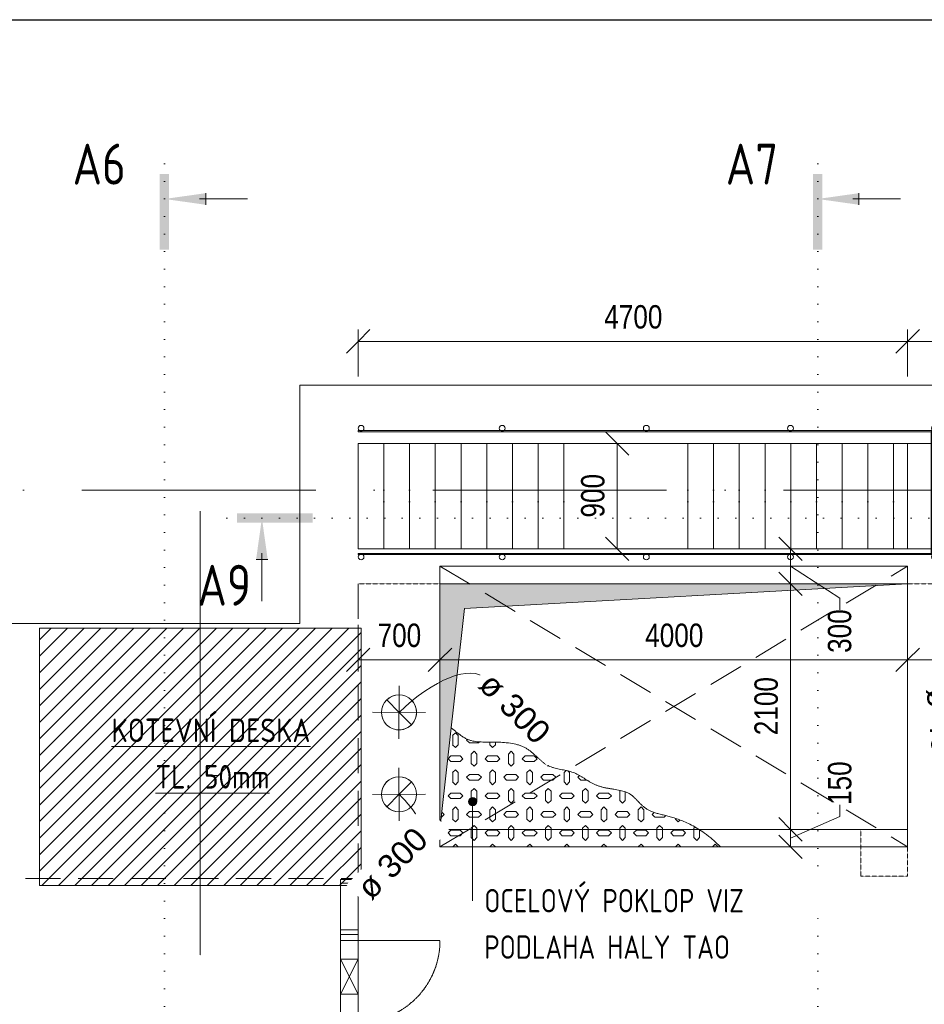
# Model space of a CAD drawing. Header units: millimetres. Extents: x 75701 to 402820, y 135 to 33652.
# Tile 22 of 52: x 139370 to 147107, y 24094 to 32514. Entities that reach past the tile are written whole.
import ezdxf

# ---------------------------------------------------------------- set-up
doc = ezdxf.new("R2010")
doc.units = ezdxf.units.MM
for name, pattern in [('A_CARA_07', [7, 5, -2]), ('A_CARA_15', [7.6, 5, -1.3, 0, -1.3]), ('B_CARA_03', [3, 2, -1]), ('Tečkovaná 1_5mm', [150, 0, -150]), ('Čerch_ se dvěma tečkami 3mm', [600, 300, -100, 0, -100, 0, -100]), ('Čerchovaná 20mm', [3000, 2000, -500, 0, -500]), ('Čárkovaná 3mm_mezera 1_5', [450, 300, -150])]:
    doc.linetypes.add(name, pattern=pattern)
for name, color, linetype, lineweight in [('CA_KOTY', 3, 'Continuous', 9), ('CA_KOTY-100', 3, 'Continuous', 9), ('CA_NEVHRA', 3, 'A_CARA_07', 9), ('CA_OKNA25', 7, 'Continuous', 13), ('CA_OSY', 5, 'A_CARA_15', 9), ('CA_POHHRA18', 9, 'Continuous', 9), ('CA_POHHRA25', 7, 'Continuous', 13), ('CA_PSVBUB', 3, 'Continuous', 9), ('CA_REZYZNACKY', 1, 'Continuous', 9), ('CA_TEXT25', 7, 'Continuous', 9), ('CA_ZAKLADY25', 7, 'Continuous', 13), ('CA_ZARIZPRED', 8, 'Continuous', 13), ('Konstrukční výztuhy', 7, 'Continuous', 13)]:
    doc.layers.add(name, color=color, linetype=linetype, lineweight=lineweight)
doc.styles.add('Arial_2', font='arial.ttf', dxfattribs={"width": 0.8, "height": 200})
doc.styles.add('Arial_4', font='arial.ttf', dxfattribs={"height": 200})
doc.styles.add('ISOCPEUR', font='isocpeur.ttf', dxfattribs={"width": 0.85, "height": 200})
doc.styles.add('ISOCPEUR_1', font='isocpeur.ttf', dxfattribs={"width": 0.8, "height": 200})
doc.styles.add('ISOCPEUR_B', font='txt', dxfattribs={"width": 0.8, "height": 350})
doc.dimstyles.new('HP_Přímá_-_2_mm_Ariel_1-100', dxfattribs={"dimscale": 304.8, "dimtxt": 204.05188, "dimasz": 0.656168, "dimexe": 0.328084, "dimexo": 0.0625, "dimgap": 0.164042, "dimtad": 1, "dimdec": 0, "dimzin": 0, "dimdsep": 46, "dimtxsty": 'Arial_2', "dimblk1": 'OBLIQUE', "dimblk2": 'OBLIQUE', "dimsah": 1, "dimcen": 0.09, "dimazin": 0, "dimtfac": 1, "dimtdec": 4, "dimtix": 1, "dimtmove": 0, "dimatfit": 3, "dimfxl": 0.984252, "dimfxlon": 1, "dimtvp": 1, "dimtolj": 1, "dimtzin": 0, "dimarcsym": 2})
doc.dimstyles.new('HP_Přímá_-_2_mm_Ariel_1-100_1', dxfattribs={"dimscale": 304.8, "dimtxt": 204.05188, "dimasz": 0.656168, "dimexe": 0.328084, "dimexo": 0.0625, "dimgap": 0.164042, "dimtad": 1, "dimdec": 0, "dimzin": 0, "dimdsep": 46, "dimtxsty": 'Arial_2', "dimblk1": 'OBLIQUE', "dimblk2": 'OBLIQUE', "dimsah": 1, "dimcen": 0.09, "dimazin": 0, "dimtfac": 1, "dimtdec": 4, "dimtix": 1, "dimtmove": 1, "dimatfit": 3, "dimfxl": 0.984252, "dimfxlon": 1, "dimtvp": 1, "dimtolj": 1, "dimtzin": 0, "dimarcsym": 2})
doc.dimstyles.new('Průměr', dxfattribs={"dimscale": 304.8, "dimtxt": 204.05188, "dimasz": 0, "dimexe": 0.787402, "dimexo": 0, "dimgap": 0.492126, "dimtad": 1, "dimjust": 3, "dimdec": 0, "dimzin": 0, "dimdsep": 46, "dimtxsty": 'Arial_4', "dimblk1": 'NONE', "dimblk2": 'NONE', "dimsah": 1, "dimcen": 0.09, "dimazin": 0, "dimtfac": 1, "dimtdec": 4, "dimtix": 1, "dimtmove": 0, "dimatfit": 2, "dimfxl": 1, "dimtvp": 1, "dimtfill": 1, "dimtolj": 1, "dimtzin": 0, "dimarcsym": 2})

# ---------------------------------------------------------------- blocks, each defined once
blk = doc.blocks.new('Plech5 - Plech-2294364-525_600')
at = {"layer": 'Konstrukční výztuhy', "lineweight": 9}
h = blk.add_hatch(dxfattribs=at)
h.set_pattern_fill('FP_6', color=252, style=0, pattern_type=2)
h.set_pattern_definition([(45, (0, -40), (-70.71068, 70.71068), [])])
h.paths.add_polyline_path([(142290, 25069.9), (142290, 27269.9), (139540, 27269.9), (139540, 25069.9), (141592.9, 25069.9)])
at = {"layer": 'Konstrukční výztuhy'}
for p, q in [((142290, 27269.9), (139540, 27269.9)), ((139540, 27269.9), (139540, 25069.9)), ((139540, 25069.9), (139540, 27269.9)), ((139540, 27269.9), (142290, 27269.9)), ((142290, 25069.9), (142290, 27269.9)), ((142290, 27269.9), (142290, 25069.9)), ((139540, 25069.9), (142290, 25069.9)), ((142290, 25069.9), (139540, 25069.9))]:
    blk.add_line(p, q, dxfattribs=at)
blk = doc.blocks.new('Zábradlí - 50mm-847132-525_600')
at = {"layer": 'CA_POHHRA25', "lineweight": 9}
for start, end in [(360, 180), (0, 180), (180, 360), (180, 360)]:
    blk.add_arc((0, 0), 25, start, end, dxfattribs=at)
blk = doc.blocks.new('Zábradlí - Zábradlí-2784906-525_600')
at = {"layer": 'CA_POHHRA25', "lineweight": 9}
for p, q in [((147175, 28999.9), (142265, 28999.9)), ((147175, 28999.9), (142265, 28999.9)), ((142265, 28989.9), (142265, 28999.9)), ((142265, 28999.9), (142265, 28989.9)), ((142265, 28989.9), (147165, 28989.9)), ((147165, 28989.9), (142265, 28989.9)), ((147175, 28999.9), (147165, 28989.9)), ((147165, 28989.9), (147175, 28999.9)), ((147165, 28989.9), (147165, 27949.9)), ((147165, 27949.9), (147165, 28989.9)), ((147175, 27939.9), (147175, 28999.9)), ((147175, 27939.9), (147175, 28999.9)), ((147165, 27949.9), (142265, 27949.9)), ((142265, 27949.9), (147165, 27949.9)), ((142265, 27949.9), (142265, 27939.9)), ((142265, 27939.9), (142265, 27949.9)), ((142265, 27939.9), (147175, 27939.9)), ((142265, 27939.9), (147175, 27939.9)), ((147165, 27949.9), (147175, 27939.9)), ((147175, 27939.9), (147165, 27949.9))]:
    blk.add_line(p, q, dxfattribs=at)
for p, rotation in [((142290, 29019.9), 90.0000000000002), ((143497.5, 29019.9), 90.0000000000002), ((144730, 29019.9), 90.0000000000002), ((145962.5, 29019.9), 90.0000000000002), ((147195, 29019.9), 90.0000000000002), ((142290, 27919.9), 269.9999999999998), ((143497.5, 27919.9), 269.9999999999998), ((144730, 27919.9), 269.9999999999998), ((145962.5, 27919.9), 269.9999999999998), ((147195, 27919.9), 269.9999999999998)]:
    blk.add_blockref('Zábradlí - 50mm-847132-525_600', p, dxfattribs=dict(rotation=rotation))
for p in [(147195, 29019.9), (147195, 27919.9)]:
    blk.add_blockref('Zábradlí - 50mm-847132-525_600', p)
blk = doc.blocks.new('HP_Jednokridle-oboustrana-zaruben1 - 700x1970-2806689-525_600')
at = {"layer": 'CA_NEVHRA'}
for p, q in [((-370, 75), (-370, 775)), ((-420, 75), (-370, 75)), ((-370, 75), (-370, -75)), ((-370, 75), (330, 75)), ((330, 75), (330, -75)), ((330, 75), (380, 75)), ((-420, -75), (-370, -75)), ((330, -75), (-370, -75)), ((330, -75), (380, -75))]:
    blk.add_line(p, q, dxfattribs=at)
blk.add_arc((-370, 75), 700, 0, 90, dxfattribs=at)
blk = doc.blocks.new('231_Отверстие прямоугольное _Окно_Стена_ - Тип 1-2839472-525_600')
at = {"layer": 'CA_OKNA25', "lineweight": 9}
for p, q in [((200, 75), (-25, 75)), ((275, 75), (200, 75)), ((-25, -75), (50, -75)), ((50, -75), (275, -75))]:
    blk.add_line(p, q, dxfattribs=at)
at = {"layer": 'CA_POHHRA18'}
for p, q in [((-25, 75), (275, -75)), ((275, 75), (-25, -75)), ((275, 75), (-25, 75)), ((-25, 75), (-25, -75)), ((275, 75), (275, -75)), ((-25, -75), (275, -75))]:
    blk.add_line(p, q, dxfattribs=at)
at = {"layer": 'CA_POHHRA18', "lineweight": 13}
for p, q in [((-25, 75), (275, 75)), ((-25, -75), (-25, 75)), ((275, 75), (275, -75)), ((275, -75), (-25, -75))]:
    blk.add_line(p, q, dxfattribs=at)
blk = doc.blocks.new('Řez - Номер узла_ спереди-2820152-525_600')
at = {"layer": 'CA_REZYZNACKY'}
for points in [[(7.329, 0.404), (7.329, -0.394), (0.873, -0.394), (0.873, 0.404)], [(3.497, -3.533), (2.503, -3.533), (3, 0)]]:
    blk.add_hatch(color=256, dxfattribs=at).paths.add_polyline_path(points)
for p, q in [((3, -3), (3, -7.096)), ((2.503, -3.533), (3.497, -3.533))]:
    blk.add_line(p, q, dxfattribs=at)
blk = doc.blocks.new('DIMBLOCK25-525_600')
at = {"layer": 'CA_KOTY-100'}
for p, q in [((145964, 27989.9), (145864, 28089.9)), ((145964, 27989.9), (145664, 27989.9)), ((145964, 27689.9), (145964, 27989.9)), ((145964, 27989.9), (146064, 27889.9)), ((145964, 27989.9), (146064, 27989.9)), ((145964, 27689.9), (145864, 27789.9)), ((146385, 27566.2), (145964, 27839.9)), ((145964, 27689.9), (145664, 27689.9)), ((145964, 27689.9), (146064, 27589.9)), ((145964, 27689.9), (146064, 27689.9)), ((146385, 27466.2), (146385, 27566.2))]:
    blk.add_line(p, q, dxfattribs=at)
at = {"layer": 'CA_KOTY-100', "color": 0, "insert": (146282.4, 27098.9), "char_height": 200, "width": 440.752, "attachment_point": 1, "rotation": 90, "line_spacing_factor": 0.941778, "style": 'Arial_2'}
blk.add_mtext('300', dxfattribs=at)
blk = doc.blocks.new('_Oblique')
at = {"color": 0, "linetype": 'ByBlock', "lineweight": -2}
blk.add_line((-0.5, -0.5), (0.5, 0.5), dxfattribs=at)
blk = doc.blocks.new('044_М_Универсальная с полкой - Označení čtvrtek-1715901-525_600')
at = {"layer": 'CA_PSVBUB'}
blk.add_line((-0.5, 0), (0.5, 0), dxfattribs=at)
blk = doc.blocks.new('DIMBLOCK72-525_600')
at = {"layer": 'CA_KOTY-100'}
for p, q in [((142965, 27039.7), (142965, 27339.7)), ((146965, 27039.7), (146965, 27339.7)), ((142965, 27039.7), (143065, 27139.7)), ((146965, 27039.7), (147065, 27139.7)), ((142965, 27039.7), (142865, 26939.7)), ((142965, 27039.7), (146965, 27039.7)), ((142965, 27039.7), (142965, 26939.7)), ((146965, 27039.7), (146865, 26939.7)), ((146965, 27039.7), (146965, 26939.7))]:
    blk.add_line(p, q, dxfattribs=at)
at = {"layer": 'CA_KOTY-100', "color": 0, "insert": (144720.2, 27349.3), "char_height": 200, "width": 587.669, "attachment_point": 1, "line_spacing_factor": 0.941778, "style": 'Arial_2'}
blk.add_mtext('4000', dxfattribs=at)
blk = doc.blocks.new('DIMBLOCK73-525_600')
at = {"layer": 'CA_KOTY-100'}
for p, q in [((145964, 27689.9), (145864, 27789.9)), ((145964, 27689.9), (145664, 27689.9)), ((145964, 25589.9), (145964, 27689.9)), ((145964, 27689.9), (146064, 27589.9)), ((145964, 27689.9), (146064, 27689.9)), ((145964, 25589.9), (145864, 25689.9)), ((145964, 25589.9), (145664, 25589.9)), ((145964, 25589.9), (146064, 25489.9)), ((145964, 25589.9), (146064, 25589.9))]:
    blk.add_line(p, q, dxfattribs=at)
at = {"layer": 'CA_KOTY-100', "color": 0, "insert": (145654.4, 26395.1), "char_height": 200, "width": 587.669, "attachment_point": 1, "rotation": 90, "line_spacing_factor": 0.941778, "style": 'Arial_2'}
blk.add_mtext('2100', dxfattribs=at)
blk = doc.blocks.new('DIMBLOCK74-525_600')
at = {"layer": 'CA_KOTY-100'}
for p, q in [((146386.2, 25798.4), (146386.2, 25698.4)), ((145964, 25589.9), (145864, 25689.9)), ((146386.2, 25698.4), (145964, 25514.9)), ((145964, 25589.9), (145664, 25589.9)), ((145964, 25439.9), (145864, 25539.9)), ((145964, 25439.9), (145964, 25589.9)), ((145964, 25589.9), (146064, 25489.9)), ((145964, 25589.9), (146064, 25589.9)), ((145964, 25439.9), (145664, 25439.9)), ((145964, 25439.9), (146064, 25339.9)), ((145964, 25439.9), (146064, 25439.9))]:
    blk.add_line(p, q, dxfattribs=at)
at = {"layer": 'CA_KOTY-100', "color": 0, "insert": (146283.6, 25798.4), "char_height": 200, "width": 440.752, "attachment_point": 1, "rotation": 90, "line_spacing_factor": 0.941778, "style": 'Arial_2'}
blk.add_mtext('150', dxfattribs=at)
blk = doc.blocks.new('DIMBLOCK75-525_600')
at = {"layer": 'CA_KOTY-100'}
for p, q in [((142265, 27039.7), (142265, 27339.7)), ((142965, 27039.7), (142965, 27339.7)), ((142265, 27039.7), (142365, 27139.7)), ((142965, 27039.7), (143065, 27139.7)), ((142265, 27039.7), (142165, 26939.7)), ((142265, 27039.7), (142965, 27039.7)), ((142265, 27039.7), (142265, 26939.7)), ((142965, 27039.7), (142865, 26939.7)), ((142965, 27039.7), (142965, 26939.7))]:
    blk.add_line(p, q, dxfattribs=at)
at = {"layer": 'CA_KOTY-100', "color": 0, "insert": (142431.4, 27349.3), "char_height": 200, "width": 440.752, "attachment_point": 1, "line_spacing_factor": 0.941778, "style": 'Arial_2'}
blk.add_mtext('700', dxfattribs=at)
blk = doc.blocks.new('DIMBLOCK76-525_600')
at = {"layer": 'CA_KOTY-100'}
for p, q in [((144481.1, 28889.9), (144381.1, 28989.9)), ((144481.1, 28889.9), (144381.1, 28889.9)), ((144481.1, 28889.9), (144481.1, 27989.9)), ((144481.1, 28889.9), (144581.1, 28789.9)), ((144481.1, 28889.9), (144781.1, 28889.9)), ((144481.1, 27989.9), (144381.1, 28089.9)), ((144481.1, 27989.9), (144381.1, 27989.9)), ((144481.1, 27989.9), (144581.1, 27889.9)), ((144481.1, 27989.9), (144781.1, 27989.9))]:
    blk.add_line(p, q, dxfattribs=at)
at = {"layer": 'CA_KOTY-100', "color": 0, "insert": (144171.4, 28256.3), "char_height": 200, "width": 440.752, "attachment_point": 1, "rotation": 90, "line_spacing_factor": 0.941778, "style": 'Arial_2'}
blk.add_mtext('900', dxfattribs=at)
blk = doc.blocks.new('DIMBLOCK81-525_600')
at = {"layer": 'CA_KOTY-100'}
for p, q in [((146965, 27039.7), (146965, 27339.7)), ((148180, 27039.7), (148180, 27339.7)), ((146965, 27039.7), (147065, 27139.7)), ((148180, 27039.7), (148280, 27139.7)), ((146965, 27039.7), (146865, 26939.7)), ((146965, 27039.7), (148180, 27039.7)), ((146965, 27039.7), (146965, 26939.7)), ((148180, 27039.7), (148080, 26939.7)), ((148180, 27039.7), (148180, 26939.7))]:
    blk.add_line(p, q, dxfattribs=at)
at = {"layer": 'CA_KOTY-100', "color": 0, "insert": (147327.7, 27349.3), "char_height": 200, "width": 587.669, "attachment_point": 1, "line_spacing_factor": 0.941778, "style": 'Arial_2'}
blk.add_mtext('1215', dxfattribs=at)
blk = doc.blocks.new('DIMBLOCK87-525_600')
at = {"layer": 'CA_KOTY-100'}
for p, q in [((147469.5, 26686.6), (147760.6, 27033.2)), ((147615, 26859.9), (147597.7, 27059.2)), ((147788.3, 26714.4), (147441.8, 27005.4)), ((147615, 26859.9), (147632.4, 26660.7))]:
    blk.add_line(p, q, dxfattribs=at)
for start, end in [(26.22406, 163.73393), (206.22406, 343.73393)]:
    blk.add_arc((147615, 26859.9), 200, start, end, dxfattribs=at)
blk.add_ellipse((147617.5, 26831.3), major_axis=(394.6, 34.4), ratio=0.072537, start_param=1.570796, end_param=3.141593, dxfattribs=at)
at = {"layer": 'CA_KOTY-100', "color": 0, "insert": (147325.2, 26805.8), "char_height": 200, "width": 851.367, "attachment_point": 1, "rotation": 274.979, "line_spacing_factor": 0.941778, "style": 'Arial_4', "bg_fill": 3, "box_fill_scale": 1.25, "bg_fill_color": 256, "bg_fill_true_color": 13158600, "bg_fill_transparency": 0}
blk.add_mtext('ø 400', dxfattribs=at)
blk = doc.blocks.new('_None')
blk = doc.blocks.new('DIMBLOCK88-525_600')
at = {"layer": 'CA_KOTY-100'}
for p, q in [((142613.1, 26363.7), (142616.2, 26816.2)), ((142614.6, 26589.9), (142509.3, 26696.7)), ((142840.9, 26588.4), (142388.4, 26591.5)), ((142614.6, 26589.9), (142720, 26483.1))]:
    blk.add_line(p, q, dxfattribs=at)
for start, end in [(44.60284, 224.60284), (224.60284, 44.60284)]:
    blk.add_arc((142614.6, 26589.9), 150, start, end, dxfattribs=at)
blk.add_ellipse((142833.8, 26367.7), major_axis=(519.3, 512.1), ratio=0.427972, start_param=0, end_param=1.570796, dxfattribs=at)
at = {"layer": 'CA_KOTY-100', "color": 0, "insert": (143426.2, 26951.9), "char_height": 200, "width": 851.367, "attachment_point": 1, "rotation": 314.60284, "line_spacing_factor": 0.941778, "style": 'Arial_4', "bg_fill": 3, "box_fill_scale": 1.25, "bg_fill_color": 256, "bg_fill_true_color": 13158600, "bg_fill_transparency": 0}
blk.add_mtext('ø 300', dxfattribs=at)
blk = doc.blocks.new('DIMBLOCK89-525_600')
at = {"layer": 'CA_KOTY-100'}
for p, q in [((142617.1, 25663.7), (142613.1, 26116.2)), ((142615.1, 25889.9), (142720.2, 25996.9)), ((142388.8, 25887.9), (142841.4, 25891.9)), ((142615.1, 25889.9), (142510, 25782.9))]:
    blk.add_line(p, q, dxfattribs=at)
for start, end in [(315.51139, 135.51139), (135.51139, 315.51139)]:
    blk.add_arc((142615.1, 25889.9), 150, start, end, dxfattribs=at)
blk.add_ellipse((142538.4, 25811.8), major_axis=(-266.3, 261.6), ratio=0.293248, start_param=3.141593, end_param=4.712389, dxfattribs=at)
at = {"layer": 'CA_KOTY-100', "color": 0, "insert": (142234.3, 25116), "char_height": 200, "width": 851.367, "attachment_point": 1, "rotation": 45.51139, "line_spacing_factor": 0.941778, "style": 'Arial_4', "bg_fill": 3, "box_fill_scale": 1.25, "bg_fill_color": 256, "bg_fill_true_color": 13158600, "bg_fill_transparency": 0}
blk.add_mtext('ø 300', dxfattribs=at)
blk = doc.blocks.new('DIMBLOCK90-525_600')
at = {"layer": 'CA_KOTY-100'}
for p, q in [((142265, 29763.3), (142365, 29863.3)), ((142265, 29763.3), (142265, 29863.3)), ((146965, 29763.3), (147065, 29863.3)), ((146965, 29763.3), (146965, 29863.3)), ((142265, 29763.3), (142165, 29663.3)), ((142265, 29763.3), (146965, 29763.3)), ((142265, 29763.3), (142265, 29463.3)), ((146965, 29763.3), (146865, 29663.3)), ((146965, 29763.3), (146965, 29463.3))]:
    blk.add_line(p, q, dxfattribs=at)
at = {"layer": 'CA_KOTY-100', "color": 0, "insert": (144370.2, 30072.9), "char_height": 200, "width": 587.669, "attachment_point": 1, "line_spacing_factor": 0.941778, "style": 'Arial_2'}
blk.add_mtext('4700', dxfattribs=at)
blk = doc.blocks.new('DIMBLOCK91-525_600')
at = {"layer": 'CA_KOTY-100'}
for p, q in [((146965, 29763.3), (147065, 29863.3)), ((146965, 29763.3), (146965, 29863.3)), ((148180, 29763.3), (148280, 29863.3)), ((148180, 29763.3), (148180, 29863.3)), ((146965, 29763.3), (146865, 29663.3)), ((146965, 29763.3), (148180, 29763.3)), ((146965, 29763.3), (146965, 29463.3)), ((148180, 29763.3), (148080, 29663.3)), ((148180, 29763.3), (148180, 29463.3))]:
    blk.add_line(p, q, dxfattribs=at)
at = {"layer": 'CA_KOTY-100', "color": 0, "insert": (147327.7, 30072.9), "char_height": 200, "width": 587.669, "attachment_point": 1, "line_spacing_factor": 0.941778, "style": 'Arial_2'}
blk.add_mtext('1215', dxfattribs=at)

msp = doc.modelspace()

# ---------------------------------------------------------------- hatches: boundary and pattern name
at = {"layer": 'CA_POHHRA18'}
msp.add_hatch(color=8, dxfattribs=at).paths.add_polyline_path([(142965, 25589.9), (143174.5, 27478.7), (146965, 27689.9), (142965, 27689.9), (142965, 26483.9)])
h = msp.add_hatch(dxfattribs=at)
h.set_pattern_fill('FP_10', color=50, style=0, pattern_type=2)
h.set_pattern_definition([(45, (0, 0), (0, 317.49943), [33.676, -190.83]), (0, (23.81, 23.81), (158.75, 158.75), [79.375, -238.125]), (315, (103.19, 23.81), (317.49943, 0), [33.676, -190.83]), (225, (127, 0), (0, -317.49943), [33.676, -190.83]), (0, (23.81, -23.81), (158.75, 158.75), [79.375, -238.125]), (315, (0, 0), (317.49943, 0), [33.676, -190.83]), (90, (198.44, -39.69), (-158.75, 158.75), [79.375, -238.125]), (45, (198.44, 39.69), (0, 317.49943), [33.676, -190.83]), (45, (222.25, -63.5), (0, 317.49943), [33.676, -190.83]), (90, (246.06, -39.69), (-158.75, 158.75), [79.375, -238.125]), (315, (198.44, -39.69), (317.49943, 0), [33.676, -190.83]), (315, (222.25, 63.5), (317.49943, 0), [33.676, -190.83])])
h.paths.add_polyline_path([(145365, 25439.9), (145303.1, 25497.8), (145243.2, 25546.3), (145185.5, 25586.5), (145130.1, 25619.3), (145077.2, 25645.8), (145027, 25666.9), (144979.6, 25683.6), (144935.1, 25697), (144790.5, 25736.4), (144763.3, 25747.6), (144739.5, 25760.3), (144718.6, 25774.2), (144700, 25789), (144667.8, 25819.9), (144623.8, 25865), (144608.2, 25878.5), (144591.3, 25890.7), (144572.6, 25901.3), (144551.6, 25910), (144528.5, 25917.1), (144477.8, 25928.2), (144369.2, 25947.6), (144342.9, 25954.1), (144317.6, 25962.1), (144293.8, 25971.6), (144264.7, 25986), (144228.4, 26007), (144167.2, 26045), (144146.6, 26056.6), (144125.5, 26067.2), (144103.7, 26076.3), (144081, 26083.7), (144033.7, 26095.1), (143961.7, 26109.8), (143938.3, 26115.9), (143915.7, 26123.4), (143894.1, 26132.6), (143873.7, 26143.9), (143854.3, 26157.3), (143817.3, 26188.4), (143761.2, 26239.7), (143730.4, 26264), (143719.4, 26272), (143696.2, 26286.3), (143671, 26298.9), (143643.5, 26309.2), (143613.9, 26317.5), (143582.8, 26323.9), (143550.5, 26328.7), (143517.6, 26332.1), (143451.6, 26335.7), (143359.1, 26336.5), (143305.6, 26337.4), (143280.8, 26339.3), (143256.6, 26342.8), (143232.6, 26348.4), (143208.5, 26356.7), (143174.5, 26373.5), (143157.9, 26383.2), (143130.7, 26402.5), (143070.6, 26448.5), (143061, 26454.6), (142965, 25587.7), (142965, 25439.9), (144799.1, 25439.9)])
at = {"layer": 'CA_TEXT25'}
h = msp.add_hatch(color=256, dxfattribs=at)
edge = h.paths.add_edge_path()
edge.add_arc((143244, 25826.4), 35, 0, 360)

# ---------------------------------------------------------------- linework, layer by layer
at = {"color": 90, "linetype": 'A_CARA_07'}
msp.add_line((134684.7, 32514.2), (155581.7, 32514.2), dxfattribs=at)
at = {"layer": 'CA_NEVHRA', "linetype": 'B_CARA_03'}
for p, q in [((142965, 27689.9), (142265, 27689.9)), ((148180, 27689.9), (146965, 27689.9)), ((146565, 25589.9), (146565, 25189.9)), ((146965, 25189.9), (146965, 25589.9)), ((146565, 25189.9), (146965, 25189.9))]:
    msp.add_line(p, q, dxfattribs=at)
at = {"layer": 'CA_OSY', "linetype": 'Čerchovaná 20mm'}
msp.add_line((76900.7, 28489.9), (177171.9, 28489.9), dxfattribs=at)
at = {"layer": 'CA_OSY'}
msp.add_line((140915, 28311.3), (140915, 24514.9), dxfattribs=at)
at = {"layer": 'CA_POHHRA18'}
for p, q in [((142965, 27689.9), (142965, 25589.9)), ((146965, 27689.9), (142965, 27689.9)), ((143174.5, 27478.7), (146965, 27689.9)), ((142965, 25589.9), (143174.5, 27478.7)), ((142965, 25589.9), (142965, 25439.9)), ((142965, 25439.9), (145365, 25439.9))]:
    msp.add_line(p, q, dxfattribs=at)
msp.add_open_spline([(145365, 25439.9), (145344.1, 25460.8), (145313.1, 25489.8), (145272.8, 25523.5), (145233.2, 25554.4), (145185.1, 25587.7), (145129.7, 25620.4), (145076.8, 25646.7), (145026.5, 25667.6), (144987, 25681.4), (144956.8, 25690.8), (144935, 25697.1), (144913.9, 25702.8), (144893.7, 25708), (144874.3, 25712.9), (144855.7, 25717.5), (144838, 25722.1), (144821.2, 25726.6), (144805.3, 25731.4), (144790.3, 25736.3), (144776.3, 25741.8), (144758.8, 25749.5), (144743, 25758), (144728.6, 25767.1), (144718.5, 25774.2), (144709, 25781.5), (144700, 25789), (144691.4, 25796.6), (144683.2, 25804.3), (144675.4, 25812.1), (144667.8, 25819.9), (144660.3, 25827.7), (144653.1, 25835.4), (144645.8, 25843.1), (144638.6, 25850.6), (144631.3, 25857.9), (144623.9, 25865.1), (144616.2, 25872), (144608.3, 25878.6), (144600.1, 25884.8), (144588.5, 25892.7), (144573, 25901.6), (144551.9, 25910.3), (144528.8, 25917.3), (144504, 25923.2), (144477.9, 25928.2), (144451, 25932.8), (144423.6, 25937.3), (144396.2, 25942), (144369.1, 25947.4), (144342.7, 25953.9), (144317.4, 25961.8), (144293.6, 25971.4), (144270.9, 25982.3), (144249.3, 25994.3), (144228.3, 26006.9), (144207.8, 26019.8), (144187.5, 26032.7), (144167.2, 26045.1), (144146.7, 26056.8), (144125.7, 26067.4), (144103.9, 26076.6), (144081.2, 26084), (144057.7, 26090), (144033.8, 26095.1), (144009.6, 26099.8), (143985.5, 26104.5), (143961.6, 26109.7), (143942.1, 26114.7), (143926.9, 26119.4), (143912, 26124.6), (143893.9, 26132.2), (143876.9, 26141.7), (143863.8, 26150.3), (143854.3, 26157.2), (143844.9, 26164.6), (143835.6, 26172.2), (143826.4, 26180.2), (143817.3, 26188.4), (143808.2, 26196.8), (143799, 26205.3), (143789.8, 26213.9), (143780.5, 26222.6), (143770.9, 26231.2), (143758, 26242.6), (143741.2, 26256.5), (143719.7, 26272.2), (143696.5, 26286.6), (143671.4, 26299.2), (143643.8, 26309.6), (143604.3, 26320.6), (143551, 26329.6), (143495.4, 26334.1), (143451.4, 26335.8), (143419.2, 26336.4), (143388.1, 26336.6), (143358.7, 26336.5), (143331.4, 26336.6), (143305.5, 26337.2), (143280.7, 26339), (143256.5, 26342.4), (143232.6, 26348), (143212.6, 26354.8), (143196.2, 26361.8), (143183.7, 26368), (143171, 26375), (143158, 26383), (143146.8, 26390.6), (143137.7, 26397.3), (143130.7, 26402.4), (143123.6, 26407.8), (143116.4, 26413.6), (143109.1, 26419.4), (143101.6, 26425.2), (143094.1, 26431), (143086.4, 26437), (143078.6, 26442.9), (143070.7, 26448.6), (143064.8, 26452.5), (143061.6, 26454.6), (143061.2, 26455)], degree=3, knots=[0, 0, 0, 0, 0.0113636, 0.0170455, 0.0227273, 0.0340909, 0.0454545, 0.0568182, 0.0681818, 0.0795455, 0.0852273, 0.0909091, 0.0965909, 0.1022727, 0.1079545, 0.1136364, 0.1193182, 0.125, 0.1306818, 0.1363636, 0.1420455, 0.1477273, 0.1590909, 0.1647727, 0.1704545, 0.1761364, 0.1818182, 0.1875, 0.1931818, 0.1988636, 0.2045455, 0.2102273, 0.2159091, 0.2215909, 0.2272727, 0.2329545, 0.2386364, 0.2443182, 0.25, 0.2556818, 0.2613636, 0.2727273, 0.2840909, 0.2954545, 0.3068182, 0.3181818, 0.3295455, 0.3409091, 0.3522727, 0.3636364, 0.375, 0.3863636, 0.3977273, 0.4090909, 0.4204545, 0.4318182, 0.4431818, 0.4545455, 0.4659091, 0.4772727, 0.4886364, 0.5, 0.5113636, 0.5227273, 0.5340909, 0.5454545, 0.5568182, 0.5681818, 0.5795455, 0.5852273, 0.5909091, 0.6022727, 0.6136364, 0.6193182, 0.625, 0.6306818, 0.6363636, 0.6420455, 0.6477273, 0.6534091, 0.6590909, 0.6647727, 0.6704545, 0.6761364, 0.6818182, 0.6931818, 0.7045455, 0.7159091, 0.7272727, 0.7386364, 0.75, 0.7727273, 0.7954545, 0.8068182, 0.8181818, 0.8295455, 0.8409091, 0.8522727, 0.8636364, 0.875, 0.8863636, 0.8977273, 0.9090909, 0.9147727, 0.9204545, 0.9261364, 0.9318182, 0.9375, 0.9403409, 0.9431818, 0.9460227, 0.9488636, 0.9517045, 0.9545455, 0.9573864, 0.9602273, 0.9630682, 0.9659091, 0.96875, 0.9692467, 0.9692467, 0.9692467, 0.9692467], dxfattribs=at)
at = {"layer": 'CA_POHHRA25'}
for p, q in [((141765, 29389.9), (148680, 29389.9)), ((141765, 29389.9), (141765, 29389.9)), ((142265, 28889.9), (142265, 27989.9)), ((148180, 28889.9), (146965, 28889.9)), ((146965, 27989.9), (148180, 27989.9)), ((142115, 25159.9), (142115, 23749.9)), ((142115, 25159.9), (142265, 25159.9)), ((142115, 25129.9), (142265, 25129.9)), ((142265, 25159.9), (142265, 23749.9)), ((142115, 24729.9), (142265, 24729.9)), ((142265, 24689.9), (142115, 24689.9)), ((142265, 24479.9), (142115, 24479.9)), ((142115, 24179.9), (142265, 24179.9))]:
    msp.add_line(p, q, dxfattribs=at)
at = {"layer": 'CA_POHHRA25', "lineweight": 9}
for p, q in [((142265, 27989.9), (142265, 28889.9)), ((142485, 28889.9), (142265, 28889.9)), ((142705, 28889.9), (142485, 28889.9)), ((142485, 27989.9), (142485, 28889.9)), ((142925, 28889.9), (142705, 28889.9)), ((142705, 27989.9), (142705, 28889.9)), ((143145, 28889.9), (142925, 28889.9)), ((142925, 27989.9), (142925, 28889.9)), ((143365, 28889.9), (143145, 28889.9)), ((143145, 27989.9), (143145, 28889.9)), ((143585, 28889.9), (143365, 28889.9)), ((143365, 27989.9), (143365, 28889.9)), ((143805, 28889.9), (143585, 28889.9)), ((143585, 27989.9), (143585, 28889.9)), ((144025, 28889.9), (143805, 28889.9)), ((143805, 27989.9), (143805, 28889.9)), ((145085, 28889.9), (144025, 28889.9)), ((144025, 27989.9), (144025, 28889.9)), ((145085, 27989.9), (145085, 28889.9)), ((145305, 28889.9), (145085, 28889.9)), ((145085, 27989.9), (145085, 28889.9)), ((145525, 28889.9), (145305, 28889.9)), ((145305, 27989.9), (145305, 28889.9)), ((145745, 28889.9), (145525, 28889.9)), ((145525, 27989.9), (145525, 28889.9)), ((145965, 28889.9), (145745, 28889.9)), ((145745, 27989.9), (145745, 28889.9)), ((146185, 28889.9), (145965, 28889.9)), ((145965, 27989.9), (145965, 28889.9)), ((146405, 28889.9), (146185, 28889.9)), ((146185, 27989.9), (146185, 28889.9)), ((146625, 28889.9), (146405, 28889.9)), ((146405, 27989.9), (146405, 28889.9)), ((146845, 28889.9), (146625, 28889.9)), ((146625, 27989.9), (146625, 28889.9)), ((146845, 27989.9), (146845, 28889.9)), ((142485, 27989.9), (142265, 27989.9)), ((142705, 27989.9), (142485, 27989.9)), ((142925, 27989.9), (142705, 27989.9)), ((143145, 27989.9), (142925, 27989.9)), ((143365, 27989.9), (143145, 27989.9)), ((143585, 27989.9), (143365, 27989.9)), ((143805, 27989.9), (143585, 27989.9)), ((144025, 27989.9), (143805, 27989.9)), ((145085, 27989.9), (144025, 27989.9)), ((145305, 27989.9), (145085, 27989.9)), ((145525, 27989.9), (145305, 27989.9)), ((145745, 27989.9), (145525, 27989.9)), ((145965, 27989.9), (145745, 27989.9)), ((146185, 27989.9), (145965, 27989.9)), ((146405, 27989.9), (146185, 27989.9)), ((146625, 27989.9), (146405, 27989.9)), ((146845, 27989.9), (146625, 27989.9)), ((146965, 25589.9), (146565, 25589.9))]:
    msp.add_line(p, q, dxfattribs=at)
at = {"layer": 'CA_POHHRA25', "linetype": 'Čerch_ se dvěma tečkami 3mm', "lineweight": 9}
for p, q in [((142485, 27989.9), (142485, 28889.9)), ((142705, 27989.9), (142705, 28889.9)), ((142925, 27989.9), (142925, 28889.9)), ((143145, 27989.9), (143145, 28889.9)), ((143365, 27989.9), (143365, 28889.9)), ((143585, 27989.9), (143585, 28889.9)), ((143805, 27989.9), (143805, 28889.9)), ((144025, 27989.9), (144025, 28889.9)), ((145085, 27989.9), (145085, 28889.9)), ((145305, 27989.9), (145305, 28889.9)), ((145525, 27989.9), (145525, 28889.9)), ((145745, 27989.9), (145745, 28889.9)), ((145965, 27989.9), (145965, 28889.9)), ((146185, 27989.9), (146185, 28889.9)), ((146405, 27989.9), (146405, 28889.9)), ((146625, 27989.9), (146625, 28889.9)), ((146845, 27989.9), (146845, 28889.9))]:
    msp.add_line(p, q, dxfattribs=at)
at = {"layer": 'CA_POHHRA25', "linetype": 'Čárkovaná 3mm_mezera 1_5'}
for p, q in [((142965, 25439.9), (146965, 27839.9)), ((146965, 27839.9), (142965, 27839.9)), ((142965, 27839.9), (146965, 25439.9)), ((142265, 27689.9), (142265, 27349.9)), ((142265, 25169.9), (142265, 27349.9)), ((138970, 25169.9), (142265, 25169.9))]:
    msp.add_line(p, q, dxfattribs=at)
at = {"layer": 'CA_REZYZNACKY', "linetype": 'Tečkovaná 1_5mm'}
for p, q in [((140608.9, 31280.9), (140608.9, 15079.8)), ((146195.5, 31280.9), (146195.5, 15079.8)), ((141141.8, 28251.1), (152196.7, 28251.1))]:
    msp.add_line(p, q, dxfattribs=at)
at = {"layer": 'CA_TEXT25', "color": 50}
msp.add_line((143244, 25826.4), (143244, 24979.7), dxfattribs=at)
msp.add_circle((143244, 25826.4), 35, dxfattribs=at)
at = {"layer": 'CA_ZAKLADY25'}
for p, q in [((141765, 27349.9), (141765, 29389.9)), ((146965, 28889.9), (142265, 28889.9)), ((146965, 27989.9), (146965, 28889.9)), ((146965, 27989.9), (142265, 27989.9)), ((142965, 27689.9), (142965, 27839.9)), ((142965, 27839.9), (146965, 27839.9)), ((146965, 25439.9), (146965, 27839.9)), ((141765, 27349.9), (138970, 27349.9)), ((142965, 25589.9), (146965, 25589.9)), ((142965, 25439.9), (142965, 25589.9)), ((146965, 25439.9), (142965, 25439.9))]:
    msp.add_line(p, q, dxfattribs=at)
for centre, start, end in [((142614.6, 26589.9), 0, 180), ((142614.6, 26589.9), 0, 180), ((142614.6, 26589.9), 180, 0), ((142614.6, 26589.9), 180, 0), ((142615.1, 25889.9), 0, 180), ((142615.1, 25889.9), 0, 180), ((142615.1, 25889.9), 180, 0), ((142615.1, 25889.9), 180, 0)]:
    msp.add_arc(centre, 150, start, end, dxfattribs=at)
at = {"layer": 'CA_ZARIZPRED'}
for p, q in [((142965, 27689.9), (142965, 27839.9)), ((142965, 27839.9), (146965, 27839.9)), ((146965, 27839.9), (142965, 27839.9)), ((142965, 27839.9), (142965, 27689.9)), ((146965, 27839.9), (146965, 27689.9)), ((146965, 27689.9), (146965, 27839.9)), ((142965, 25439.9), (142965, 25589.9)), ((142965, 25589.9), (146965, 25589.9)), ((146965, 25589.9), (142965, 25589.9)), ((142965, 25589.9), (142965, 25439.9)), ((146965, 25589.9), (146965, 25439.9)), ((146965, 25439.9), (146965, 25589.9)), ((146965, 25439.9), (142965, 25439.9)), ((142965, 25439.9), (146965, 25439.9))]:
    msp.add_line(p, q, dxfattribs=at)

# ---------------------------------------------------------------- block references
at = {"layer": 'CA_NEVHRA', "rotation": 270}
msp.add_blockref('HP_Jednokridle-oboustrana-zaruben1 - 700x1970-2806689-525_600', (142190, 24269.9), dxfattribs=at)
at = {"layer": 'CA_POHHRA18', "lineweight": 13, "rotation": 90}
msp.add_blockref('231_Отверстие прямоугольное _Окно_Стена_ - Тип 1-2839472-525_600', (142190, 24204.9), dxfattribs=at)
at = {"layer": 'CA_POHHRA25', "lineweight": 9}
msp.add_blockref('Zábradlí - Zábradlí-2784906-525_600', (0, 0), dxfattribs=at)
at = {"layer": 'CA_PSVBUB', "xscale": 99.99999999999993, "yscale": 99.99999999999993, "zscale": 99.99999999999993}
msp.add_blockref('044_М_Универсальная с полкой - Označení čtvrtek-1715901-525_600', (141026.7, 26050.3), dxfattribs=at)
at = {"layer": 'CA_REZYZNACKY', "extrusion": (0, 0, -1), "xscale": 99.99999999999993, "yscale": 99.99999999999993, "zscale": 99.99999999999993, "rotation": 270.0000000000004}
for p in [(-140608.9, 31280.9), (-146195.5, 31280.9)]:
    msp.add_blockref('Řez - Номер узла_ спереди-2820152-525_600', p, dxfattribs=at)
at = {"layer": 'CA_REZYZNACKY', "xscale": 99.99999999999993, "yscale": 99.99999999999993, "zscale": 99.99999999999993}
msp.add_blockref('Řez - Номер узла_ спереди-2820152-525_600', (141141.8, 28251.1), dxfattribs=at)
at = {"layer": 'Konstrukční výztuhy'}
msp.add_blockref('Plech5 - Plech-2294364-525_600', (0, 40), dxfattribs=at)

# ---------------------------------------------------------------- texts
at = {"layer": 'CA_PSVBUB', "char_height": 200, "attachment_point": 1, "style": 'ISOCPEUR'}
for s, insert, width in [('\\LKOTEVNÍ DESKA', (140155, 26537.3), 2105.632), ('KOTEVNÍ DESKA', (140155, 26535.7), 2105.632), ('\\LTL. 50mm', (140531.7, 26140.4), 1192.51), ('TL. 50mm', (140531.7, 26138.8), 1192.51)]:
    msp.add_mtext(s, dxfattribs=dict(at, insert=insert, width=width))
at = {"layer": 'CA_REZYZNACKY', "char_height": 350, "width": 557.974, "attachment_point": 1, "style": 'ISOCPEUR_B'}
for s, insert in [('A6', (139822.7, 31454.2)), ('A7', (145409.4, 31454.2)), ('A9', (140890.5, 27852.5))]:
    msp.add_mtext(s, dxfattribs=dict(at, insert=insert))
at = {"layer": 'CA_TEXT25', "char_height": 200, "attachment_point": 1, "style": 'ISOCPEUR_1', "bg_fill": 3, "box_fill_scale": 1.25, "bg_fill_color": 256, "bg_fill_true_color": 13158600, "bg_fill_transparency": 0}
for s, insert, width in [('OCELOVÝ POKLOP VIZ ', (143344, 25079.7), 2809.113), ('PODLAHA HALY TAO', (143344, 24682.8), 2546.16)]:
    msp.add_mtext(s, dxfattribs=dict(at, insert=insert, width=width))

# ---------------------------------------------------------------- dimensions: what is measured, and where the dimension line sits
at = {"layer": 'CA_KOTY'}
for base, p1, p2, override, picture, middle in [((146965, 29763.3), (142265, 29463.3), (146965, 29463.3), {"dimpost": '<>', "dimfxl": 4700}, 'DIMBLOCK90-525_600', (144615, 29915.4)), ((148180, 29763.3), (146965, 29463.3), (148180, 29463.3), {"dimpost": '<>', "dimfxl": 1214.999988}, 'DIMBLOCK91-525_600', (147572.5, 29915.4)), ((142965, 27039.7), (142265, 27339.7), (142965, 27339.7), {"dimpost": '<>', "dimfxl": 700}, 'DIMBLOCK75-525_600', (142615, 27191.8)), ((146965, 27039.7), (142965, 27339.7), (146965, 27339.7), {"dimpost": '<>', "dimfxl": 4000}, 'DIMBLOCK72-525_600', (144965, 27191.8)), ((148180, 27039.7), (146965, 27339.7), (148180, 27339.7), {"dimpost": '<>', "dimfxl": 1214.999988}, 'DIMBLOCK81-525_600', (147572.5, 27191.8))]:
    dim = msp.add_linear_dim(base=base, p1=p1, p2=p2, dimstyle='HP_Přímá_-_2_mm_Ariel_1-100', override=override, dxfattribs=at)
    dim.commit()
    dim.dimension.update_dxf_attribs({"geometry": picture, "text_midpoint": middle})
for base, p1, p2, override, picture, middle in [((144481.1, 27989.9), (144781.1, 28889.9), (144781.1, 27989.9), {"dimpost": '<>', "dimfxl": 900}, 'DIMBLOCK76-525_600', (144328.9, 28439.9)), ((145964, 27689.9), (145664, 25589.9), (145664, 27689.9), {"dimpost": '<>', "dimfxl": 2100}, 'DIMBLOCK73-525_600', (145811.9, 26639.9))]:
    dim = msp.add_linear_dim(base=base, p1=p1, p2=p2, angle=90, dimstyle='HP_Přímá_-_2_mm_Ariel_1-100', override=override, dxfattribs=at)
    dim.commit()
    dim.dimension.update_dxf_attribs({"geometry": picture, "text_midpoint": middle})
for base, p1, p2, override, picture, middle in [((145964, 27989.9), (145664, 27689.9), (145664, 27989.9), {"dimpost": '<>', "dimfxl": 300}, 'DIMBLOCK25-525_600', (146415.7, 27319.3)), ((145964, 25589.9), (145664, 25439.9), (145664, 25589.9), {"dimpost": '<>', "dimfxl": 150}, 'DIMBLOCK74-525_600', (146416.9, 26018.7))]:
    dim = msp.add_linear_dim(base=base, p1=p1, p2=p2, angle=90, dimstyle='HP_Přímá_-_2_mm_Ariel_1-100_1', override=override, dxfattribs=at)
    dim.commit()
    dim.dimension.update_dxf_attribs({"geometry": picture, "text_midpoint": middle, "dimtype": 160, "text_rotation": 90})

# ---------------------------------------------------------------- next in the draw order: dimensions: what is measured, and where the dimension line sits
for p1, p2, picture, middle in [((147597.7, 27059.2), (147632.4, 26660.7), 'DIMBLOCK87-525_600', (147869.9, 26882.1)), ((142509.3, 26696.7), (142720, 26483.1), 'DIMBLOCK88-525_600', (142796.8, 26769.5)), ((142720.2, 25996.9), (142510, 25782.9), 'DIMBLOCK89-525_600', (142432.6, 26069.2))]:
    dim = msp.add_diameter_dim_2p(p1=p1, p2=p2, dimstyle='Průměr', override={"dimpost": 'ø<>'}, dxfattribs=at)
    dim.commit()
    dim.dimension.update_dxf_attribs({"geometry": picture, "text_midpoint": middle})

doc.saveas('drawing.dxf')
